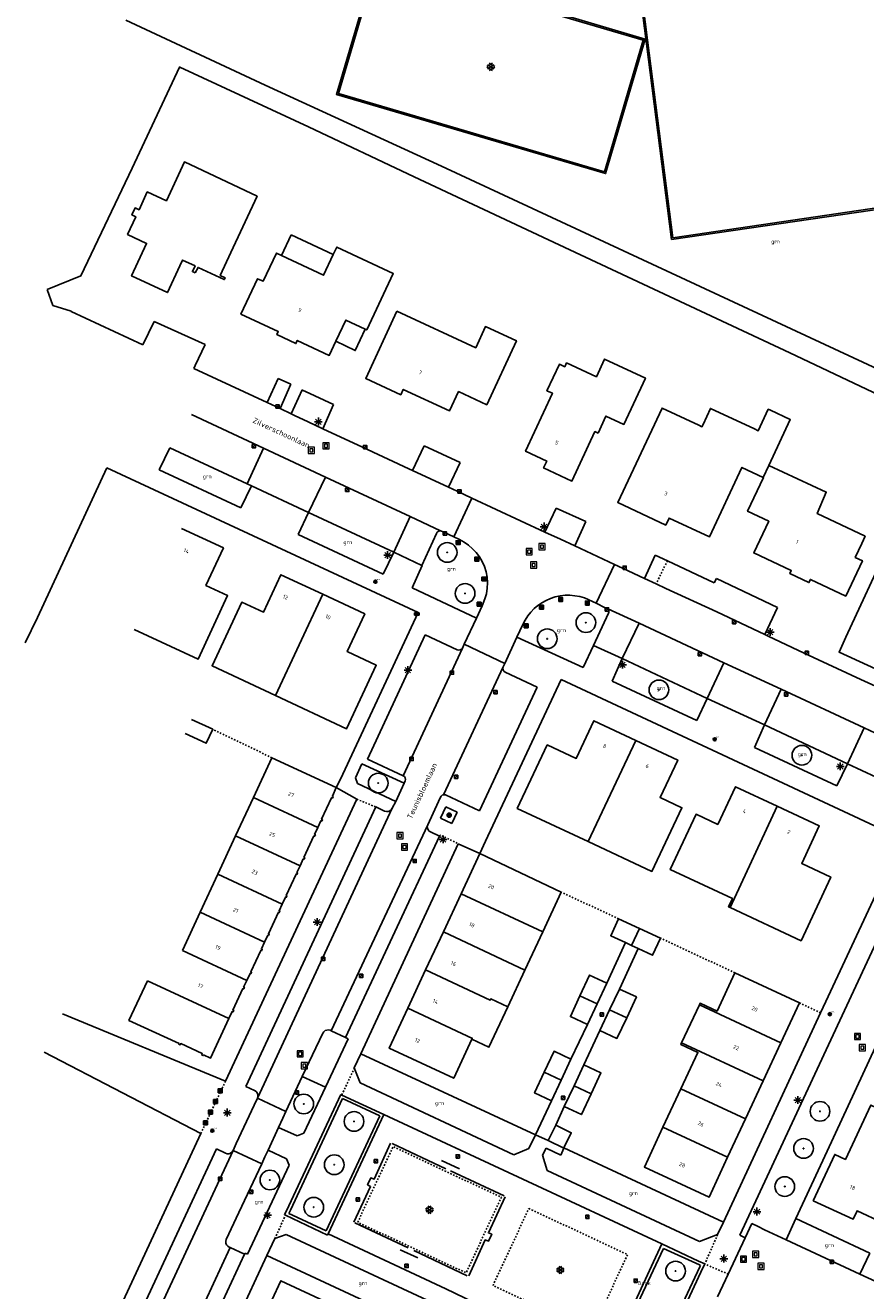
# Model space of a CAD drawing. Header units: metres. Extents: x 116958 to 118326, y 475500 to 477904.
# Tile 113 of 256: x 117215 to 117323, y 476652 to 476814. Entities that reach past the tile are written whole.
import ezdxf

# ---------------------------------------------------------------- set-up
doc = ezdxf.new("R2010")
doc.units = ezdxf.units.M
doc.header["$LTSCALE"] = 0.2
doc.linetypes.add('MATGRENS', pattern=[2, 1, -1])
doc.layers.get('0').update_dxf_attribs({"color": 6})
for name, color, linetype in [('B-WE-GR-BOOM-G', 252, 'Continuous'), ('B-WE-GR-GROENVOORZIENING-GV', 252, 'Continuous'), ('B-WE-GW-WATERGANG_WATERLIJN-G', 252, 'Continuous'), ('B-WE-IE-MEUBILAIR-G', 252, 'Continuous'), ('B-WE-IE-MEUBILAIR_WEGMEUBILAIR_LICHTMAST-G', 252, 'Continuous'), ('B-WE-IE-MEUBILAIR_WEGMEUBILAIR_VERKEERSLICHT-G', 252, 'Continuous'), ('B-WE-IE-TERREINAFSCHEIDING_KUNSTMATIG_HEKWERK-G', 252, 'HEKWERK'), ('B-WE-KL-DATA_KAST-G', 90, 'Continuous'), ('B-WE-KW-KUNSTWERK_WALBESCHERMING-GV', 252, 'Continuous'), ('B-WE-OG-BEBOUWING-GV', 252, 'Continuous'), ('B-WE-OG-HUISNUMMER-T25', 2, 'Continuous'), ('B-WE-OG-STRAATNAAM-T35', 3, 'Continuous'), ('B-WE-RI-HWA_KOLK_TROTTOIRKOLK-G', 252, 'Continuous'), ('B-WE-VH-MATERIAALGRENS-G', 252, 'MATGRENS'), ('B-WE-VH-VERHARDING_ASFALT-GV', 252, 'Continuous')]:
    doc.layers.add(name, color=color, linetype=linetype)
doc.layers.add('B-WE-RI-RIOOLPUT', color=31, linetype='Continuous', lineweight=0)
doc.styles.get("Standard").update_dxf_attribs({"font": 'isocp.shx'})
doc.linetypes.add('HEKWERK', pattern='A,5,-1,[103,standaard.shx,S=0.5,R=0,X=0,Y=0],-1', length=7)

# ---------------------------------------------------------------- blocks, each defined once
blk = doc.blocks.new('BGTGV')
for p, q in [((0.0197, 0.04605), (-0.0497, 0.00595)), ((0.0433, 0.025), (-0.0433, -0.025)), ((0.0433, -0.025), (-0.0433, 0.025)), ((0.04965, 0.006), (-0.01975, 0.04605)), ((0.01965, -0.046), (-0.0494, -0.00615)), ((0.04955, -0.00605), (-0.0197, -0.046))]:
    blk.add_line(p, q)
blk = doc.blocks.new('BGT_GR')
at = {"insert": (0.043, 0.019), "char_height": 0.1, "attachment_point": 5, "line_spacing_factor": 0.8}
blk.add_mtext('{\\C256;grn}', dxfattribs=at)
blk = doc.blocks.new('CELQ75115')
for p, q in [((-0.1, 0.03), (-0.2, 0.01)), ((-0.2, 0.01), (-0.17, -0.01)), ((-0.12, 0.07), (-0.07, 0.16)), ((-0.12, 0.07), (-0.05, 0.03)), ((-0.06, -0.06), (-0.1, 0.03)), ((-0.07, 0.16), (0.07, 0.16)), ((0, 0.12), (-0.05, 0.03)), ((0.02, 0.08), (0, 0.12)), ((0.02, 0.08), (0, 0.06)), ((0, 0.06), (0.09, 0.06)), ((0.07, 0.16), (0.09, 0.13)), ((0.14, 0.06), (0.07, 0.01)), ((0.12, -0.08), (0.07, 0.01)), ((0.09, 0.06), (0.13, 0.15)), ((0.13, 0.15), (0.09, 0.13)), ((0.14, 0.06), (0.19, -0.03)), ((-0.19, -0.05), (-0.17, -0.01)), ((-0.1, -0.16), (-0.19, -0.05)), ((-0.09, -0.04), (-0.11, -0.08)), ((-0.11, -0.08), (-0.01, -0.08)), ((-0.01, -0.16), (-0.1, -0.16)), ((-0.09, -0.04), (-0.06, -0.06)), ((-0.01, -0.08), (-0.01, -0.16)), ((0.02, -0.12), (0.07, -0.04)), ((0.07, -0.2), (0.02, -0.12)), ((0.07, -0.04), (0.07, -0.08)), ((0.07, -0.08), (0.12, -0.08)), ((0.12, -0.16), (0.07, -0.16)), ((0.07, -0.16), (0.07, -0.2)), ((0.19, -0.03), (0.12, -0.16))]:
    blk.add_line(p, q)
at = {"flags": 128}
blk.add_lwpolyline([(-0.12, 0.25), (0.12, 0.25), (0.25, 0.12), (0.25, -0.12), (0.12, -0.25), (-0.12, -0.25), (-0.25, -0.12), (-0.25, 0.12), (-0.12, 0.25)], dxfattribs=at)
blk = doc.blocks.new('CELQ70108')
for p, q in [((-0.62, 0.31), (0.62, 0.31)), ((-0.62, -0.31), (-0.62, 0.31)), ((-0.62, -0.31), (0.62, 0.31)), ((0.62, -0.31), (0.62, 0.31)), ((-0.62, -0.31), (0.62, -0.31))]:
    blk.add_line(p, q)
blk = doc.blocks.new('CELQ211865')
for p, q in [((-0.5, 0), (0.5, 0)), ((0.35, -0.34), (-0.35, 0.34)), ((0.35, 0.34), (-0.35, -0.34)), ((0, 0.53), (0, -0.47))]:
    blk.add_line(p, q)
blk = doc.blocks.new('CELQ201000')
at = {"flags": 128}
for points in [[(-0.25, -0.25), (-0.25, 0.25), (0.25, 0.25), (0.25, -0.25), (-0.25, -0.25)], [(-0.18, -0.18), (-0.18, 0.18), (0.18, 0.18), (0.18, -0.18), (-0.18, -0.18)], [(-0.11, -0.11), (-0.11, 0.11), (0.11, 0.11), (0.11, -0.11), (-0.11, -0.11)], [(-0.04, -0.04), (-0.04, 0.04), (0.04, 0.04), (0.04, -0.04), (-0.04, -0.04)]]:
    blk.add_lwpolyline(points, dxfattribs=at)
blk = doc.blocks.new('Brandkr')
for p, q in [((-141, 141), (141, -141)), ((-141, -141), (141, 141))]:
    blk.add_line(p, q)
blk.add_circle((0, 0), 200)
at = {"oblique": 15}
blk.add_text('brk', height=180, dxfattribs=at).set_placement((172, 218))
blk = doc.blocks.new('Kvtrot')
blk.add_line((0, -420), (420, 0))
at = {"flags": 128}
blk.add_lwpolyline([(0, -420), (420, -420), (420, 0), (0, 0)], close=True, dxfattribs=at)
blk = doc.blocks.new('Pbrd')
for points in [[(-400, -400), (400, -400), (400, 400), (-400, 400)], [(-200, -200), (200, -200), (200, 200), (-200, 200)]]:
    blk.add_lwpolyline(points, close=True)
blk = doc.blocks.new('BGT_BK10')
blk.add_text('Bank', height=0.5).set_placement((-0.18, -0.17))
blk = doc.blocks.new('Bestboom')
h = blk.add_hatch(color=256)
h.dxf.hatch_style = 1
h.paths.add_polyline_path([(41, 0, 1), (-41, 0, 1)])
for radius in [1260, 41.1]:
    blk.add_circle((0, 0), radius)

msp = doc.modelspace()

# ---------------------------------------------------------------- linework, layer by layer
at = {"layer": 'B-WE-GR-GROENVOORZIENING-GV', "flags": 128}
for points in [[(117294.159, 476840.991), (117296.47, 476823.625), (117294.156, 476823.351), (117293.73, 476823.3), (117295.148, 476812.219)], [(117279.106, 476816.755), (117260.49, 476822.233), (117255.513, 476805.388), (117289.617, 476795.352), (117294.594, 476812.197)], [(117294.594, 476812.197), (117280.594, 476816.317)], [(117294.594, 476812.197), (117295.148, 476812.219)], [(117295.148, 476812.219), (117298.39, 476786.89), (117332.071, 476791.821), (117334.963, 476769.401), (117369.38, 476774.54)], [(117292.31, 476696.559), (117289.901, 476691.375)], [(117293.936, 476695.804), (117291.525, 476690.613)], [(117287.428, 476686.069), (117285.322, 476681.618)], [(117289.042, 476685.315), (117286.976, 476680.882)], [(117325.441, 476685.512), (117318.183, 476669.853), (117314.166, 476661.184)], [(117258.379, 476682.316), (117280.781, 476671.908)], [(117253.854, 476678.049), (117250.874, 476679.404)], [(117282.828, 476676.285), (117280.781, 476671.908)], [(117284.471, 476675.539), (117283.381, 476673.166)], [(117284.42, 476670.267), (117304.893, 476660.714)], [(117312.904, 476658.462), (117314.166, 476661.184)], [(117268.082, 476646.325), (117246.339, 476656.449)]]:
    msp.add_lwpolyline(points, dxfattribs=at)
at = {"layer": 'B-WE-GW-WATERGANG_WATERLIJN-G', "flags": 128}
for points in [[(117228.28, 476814.758), (117246.12, 476806.422), (117268.74, 476796.06), (117325.21, 476769.8), (117354.52, 476755.7), (117373.35, 476746.95), (117390.052, 476738.606)], [(117339.129, 476724.913), (117335.797, 476726.408), (117319.692, 476733.79), (117320.573, 476735.706), (117326.082, 476747.577), (117333.052, 476762.823), (117313.387, 476772.124), (117285.19, 476785.33), (117265.238, 476794.686), (117251.688, 476801.097), (117235.178, 476808.765), (117235.124, 476808.757), (117229.062, 476795.784), (117222.497, 476782.008), (117218.183, 476780.233)]]:
    msp.add_lwpolyline(points, dxfattribs=at)
at = {"layer": 'B-WE-IE-TERREINAFSCHEIDING_KUNSTMATIG_HEKWERK-G', "flags": 128}
for points in [[(117331.875, 476791.792), (117330.133, 476806.34), (117327.616, 476827.361), (117327.592, 476827.563), (117314.208, 476825.956), (117296.444, 476823.824), (117296.245, 476823.8), (117294.091, 476823.544), (117293.506, 476823.475), (117298.217, 476786.663), (117331.899, 476791.594), (117334.791, 476769.172), (117369.603, 476774.371), (117367.322, 476792.186), (117367.131, 476793.675), (117364.943, 476810.767), (117347.643, 476808.567), (117345.678, 476808.317), (117330.367, 476806.369), (117330.133, 476806.34)], [(117279.162, 476816.946), (117280.645, 476816.51), (117286.325, 476814.839), (117294.843, 476812.332), (117289.752, 476795.104), (117255.264, 476805.253), (117260.355, 476822.481), (117279.162, 476816.946)], [(117257.501, 476660.739), (117259.644, 476665.301), (117259.256, 476665.536), (117259.66, 476666.402), (117260.082, 476666.245), (117262.201, 476670.839)], [(117262.408, 476670.807), (117269.264, 476667.557)], [(117268.742, 476668.616), (117271.032, 476667.564)], [(117269.9, 476667.302), (117276.757, 476664.111)], [(117276.89, 476664.001), (117274.742, 476659.358), (117275.175, 476659.183), (117274.759, 476658.317), (117274.311, 476658.457), (117272.212, 476653.845)], [(117264.473, 476657.444), (117257.618, 476660.641)], [(117263.424, 476657.199), (117265.694, 476656.149)], [(117272.037, 476653.853), (117265.177, 476657.113)]]:
    msp.add_lwpolyline(points, dxfattribs=at)
at = {"layer": 'B-WE-KW-KUNSTWERK_WALBESCHERMING-GV', "flags": 128}
msp.add_lwpolyline([(117218.183, 476780.233), (117222.497, 476782.008), (117229.062, 476795.784), (117235.124, 476808.757), (117235.178, 476808.765), (117251.688, 476801.097), (117265.238, 476794.686), (117285.19, 476785.33), (117313.387, 476772.124), (117333.052, 476762.823), (117326.082, 476747.577), (117320.573, 476735.706), (117319.692, 476733.79)], dxfattribs=at)
at = {"layer": 'B-WE-OG-BEBOUWING-GV', "flags": 128}
for points in [[(117237.163, 476782.377), (117237.519, 476783.077), (117240.883, 476781.526), (117240.992, 476781.758), (117240.357, 476782.054), (117241.724, 476784.982), (117245.094, 476792.203), (117235.774, 476796.609), (117233.458, 476791.621), (117231.009, 476792.758), (117229.952, 476790.482), (117229.453, 476790.713), (117229.032, 476789.806), (117229.53, 476789.575), (117228.478, 476787.307), (117230.926, 476786.17), (117228.989, 476781.998), (117233.591, 476779.861), (117235.194, 476783.288), (117235.54, 476784.028), (117237.143, 476783.278), (117236.8, 476782.544), (117236.809, 476782.54), (117237.163, 476782.377)], [(117249.449, 476787.28), (117248.228, 476784.609)], [(117254.861, 476784.742), (117249.449, 476787.28)], [(117253.616, 476782.086), (117248.228, 476784.609), (117247.558, 476784.923), (117245.861, 476781.301), (117245.137, 476781.64), (117243.016, 476777.113), (117247.807, 476774.869), (117247.62, 476774.47), (117250.056, 476773.329), (117250.242, 476773.728), (117254.33, 476771.807), (117255.174, 476773.615), (117256.443, 476776.333), (117258.953, 476775.158), (117259.151, 476775.065), (117262.54, 476782.3), (117255.3, 476785.679), (117254.861, 476784.742), (117253.616, 476782.086)], [(117248.228, 476784.609), (117253.616, 476782.086), (117254.861, 476784.742)], [(117256.443, 476776.333), (117255.174, 476773.615)], [(117258.953, 476775.158), (117256.443, 476776.333)], [(117262.994, 476777.456), (117259.011, 476768.831), (117263.494, 476766.761), (117263.818, 476767.443), (117269.765, 476764.719), (117270.908, 476767.172), (117274.523, 476765.486), (117278.324, 476773.682), (117274.365, 476775.51), (117273.107, 476772.786), (117262.994, 476777.456)], [(117255.174, 476773.615), (117257.677, 476772.433), (117258.953, 476775.158)], [(117288.799, 476761.859), (117289.811, 476764.035), (117292.114, 476762.963), (117294.868, 476768.903), (117289.639, 476771.33), (117288.577, 476769.075), (117284.766, 476770.851), (117284.531, 476770.346), (117283.836, 476770.67), (117282.238, 476767.285), (117282.952, 476766.953), (117279.496, 476759.526), (117282.216, 476758.26), (117281.811, 476757.39), (117285.437, 476755.702), (117288.391, 476762.049), (117288.799, 476761.859)], [(117310.698, 476757.719), (117313.423, 476763.584), (117310.883, 476764.78), (117310.614, 476764.905), (117309.329, 476762.161), (117308.843, 476762.397), (117303.208, 476765.01), (117302.251, 476762.956), (117302.113, 476762.67), (117301.695, 476762.856), (117296.997, 476765.067), (117291.32, 476752.949), (117297.478, 476750.064), (117297.902, 476750.97), (117303.073, 476748.547), (117307.243, 476757.449), (117309.978, 476756.168)], [(117309.978, 476756.168), (117310.001, 476756.157), (117307.969, 476751.834), (117310.675, 476750.562), (117308.761, 476746.49), (117313.567, 476744.231), (117313.384, 476743.842), (117315.827, 476742.693), (117316.019, 476743.1), (117320.553, 476740.969), (117322.688, 476745.489), (117321.757, 476745.928), (117322.599, 476747.72), (117323.033, 476748.643), (117316.887, 476751.532), (117318.05, 476754.29), (117310.698, 476757.719)], [(117310.698, 476757.719), (117309.978, 476756.168)], [(117229.343, 476736.676), (117237.514, 476732.867), (117241.297, 476741.026), (117238.525, 476742.326), (117240.769, 476747.138), (117235.389, 476749.646)], [(117253.524, 476741.193), (117248.147, 476743.706), (117245.894, 476738.886), (117243.113, 476740.179), (117239.316, 476732.037), (117247.463, 476728.223)], [(117253.524, 476741.193), (117247.463, 476728.223)], [(117247.463, 476728.223), (117256.565, 476723.96), (117260.358, 476732.108), (117256.648, 476733.861), (117258.883, 476738.689), (117253.524, 476741.193)], [(117235.849, 476723.345), (117238.578, 476722.099), (117239.401, 476723.898), (117236.672, 476725.145)], [(117293.622, 476722.464), (117288.248, 476724.981), (117285.991, 476720.164), (117282.284, 476721.893), (117278.442, 476713.761), (117287.548, 476709.496)], [(117293.622, 476722.464), (117287.548, 476709.496)], [(117287.548, 476709.496), (117295.694, 476705.681), (117299.543, 476713.839), (117296.758, 476715.143), (117299.01, 476719.94), (117293.622, 476722.464)], [(117252.866, 476711.301), (117253.275, 476712.18), (117253.374, 476712.134), (117253.463, 476712.324), (117253.363, 476712.371), (117254.645, 476715.128), (117254.744, 476715.081), (117254.833, 476715.272), (117254.733, 476715.318), (117255.243, 476716.415), (117246.991, 476720.251), (117244.614, 476715.136)], [(117311.776, 476714.027), (117306.399, 476716.538), (117304.139, 476711.7), (117301.362, 476713.006), (117298.057, 476705.909), (117306.025, 476702.221), (117305.518, 476701.134), (117305.712, 476701.043)], [(117244.614, 476715.136), (117242.338, 476710.24)], [(117252.866, 476711.301), (117244.614, 476715.136)], [(117305.712, 476701.043), (117311.776, 476714.027)], [(117305.712, 476701.043), (117314.814, 476696.792), (117318.622, 476704.947), (117314.898, 476706.686), (117317.152, 476711.516), (117311.776, 476714.027)], [(117250.59, 476706.404), (117251.003, 476707.293), (117251.102, 476707.246), (117251.191, 476707.437), (117251.091, 476707.483), (117252.368, 476710.231), (117252.468, 476710.184), (117252.557, 476710.375), (117252.457, 476710.421), (117252.866, 476711.301)], [(117242.338, 476710.24), (117240.057, 476705.334)], [(117242.338, 476710.24), (117250.59, 476706.404)], [(117248.309, 476701.498), (117248.727, 476702.396), (117248.826, 476702.349), (117248.915, 476702.54), (117248.815, 476702.586), (117250.096, 476705.343), (117250.196, 476705.297), (117250.285, 476705.487), (117250.185, 476705.533), (117250.59, 476706.404)], [(117281.712, 476697.957), (117284.072, 476703.017), (117273.633, 476707.96), (117271.245, 476702.83)], [(117240.057, 476705.334), (117237.786, 476700.446)], [(117248.309, 476701.498), (117240.057, 476705.334)], [(117271.245, 476702.83), (117268.963, 476697.927)], [(117281.712, 476697.957), (117271.245, 476702.83)], [(117237.786, 476700.446), (117235.51, 476695.549)], [(117246.037, 476696.61), (117237.786, 476700.446)], [(117246.037, 476696.61), (117246.45, 476697.499), (117246.55, 476697.453), (117246.639, 476697.643), (117246.539, 476697.689), (117247.82, 476700.446), (117247.92, 476700.4), (117248.009, 476700.59), (117247.909, 476700.637), (117248.309, 476701.498)], [(117294.12, 476698.376), (117291.437, 476699.622), (117290.422, 476697.436), (117292.31, 476696.559), (117293.104, 476696.19)], [(117293.104, 476696.19), (117294.12, 476698.376)], [(117293.104, 476696.19), (117293.936, 476695.804), (117295.787, 476694.944), (117296.802, 476697.13), (117294.12, 476698.376)], [(117268.963, 476697.927), (117266.693, 476693.05)], [(117279.423, 476693.048), (117268.963, 476697.927)], [(117279.423, 476693.048), (117281.712, 476697.957)], [(117243.761, 476691.713), (117235.51, 476695.549)], [(117243.761, 476691.713), (117244.183, 476692.62), (117244.282, 476692.574), (117244.371, 476692.764), (117244.271, 476692.811), (117245.553, 476695.567), (117245.652, 476695.521), (117245.741, 476695.711), (117245.641, 476695.758), (117246.037, 476696.61)], [(117266.693, 476693.05), (117264.41, 476688.145)], [(117277.218, 476688.324), (117275.043, 476689.339), (117274.975, 476689.195), (117266.693, 476693.05)], [(117277.218, 476688.324), (117279.423, 476693.048)], [(117288.665, 476688.722), (117289.901, 476691.375), (117287.717, 476692.393), (117286.481, 476689.74)], [(117312.244, 476683.732), (117314.621, 476688.835), (117306.347, 476692.681), (117304.048, 476687.784), (117301.883, 476688.791), (117301.791, 476688.593)], [(117231.047, 476691.668), (117228.666, 476686.592), (117235.082, 476683.627), (117235.035, 476683.527), (117235.226, 476683.439), (117235.306, 476683.611), (117238.065, 476682.336), (117237.985, 476682.164), (117238.176, 476682.075), (117238.222, 476682.175), (117239.121, 476681.76), (117241.483, 476686.817)], [(117241.483, 476686.817), (117231.047, 476691.668)], [(117241.483, 476686.817), (117241.911, 476687.732), (117242.01, 476687.686), (117242.099, 476687.877), (117241.999, 476687.923), (117243.276, 476690.671), (117243.376, 476690.624), (117243.465, 476690.815), (117243.365, 476690.861), (117243.761, 476691.713)], [(117292.466, 476686.941), (117293.707, 476689.59), (117291.525, 476690.613), (117290.283, 476687.964)], [(117286.481, 476689.74), (117285.244, 476687.087), (117287.428, 476686.069), (117288.665, 476688.722)], [(117288.665, 476688.722), (117286.481, 476689.74)], [(117301.791, 476688.593), (117299.514, 476683.697)], [(117312.244, 476683.732), (117301.791, 476688.593)], [(117264.41, 476688.145), (117262.024, 476683.02), (117270.303, 476679.181), (117272.633, 476684.174)], [(117272.633, 476684.174), (117272.688, 476684.292), (117264.41, 476688.145)], [(117272.633, 476684.174), (117274.807, 476683.159), (117277.218, 476688.324)], [(117290.283, 476687.964), (117289.042, 476685.315), (117291.224, 476684.292), (117292.466, 476686.941)], [(117292.466, 476686.941), (117290.283, 476687.964)], [(117299.514, 476683.697), (117299.417, 476683.489), (117301.588, 476682.49), (117299.407, 476677.814)], [(117309.964, 476678.837), (117299.514, 476683.697)], [(117309.964, 476678.837), (117312.244, 476683.732)], [(117284.075, 476678.952), (117285.322, 476681.618), (117283.152, 476682.633), (117281.905, 476679.967)], [(117287.906, 476677.188), (117289.158, 476679.859), (117286.976, 476680.882), (117285.723, 476678.211)], [(117281.905, 476679.967), (117280.658, 476677.3), (117282.828, 476676.285), (117284.075, 476678.952)], [(117281.905, 476679.967), (117284.075, 476678.952)], [(117307.69, 476673.956), (117309.964, 476678.837)], [(117285.723, 476678.211), (117284.471, 476675.539), (117286.653, 476674.516), (117287.906, 476677.188)], [(117287.906, 476677.188), (117285.723, 476678.211)], [(117299.407, 476677.814), (117297.119, 476672.912)], [(117307.69, 476673.956), (117299.407, 476677.814)], [(117316.39, 476663.486), (117321.498, 476661.119), (117322.003, 476662.208), (117325.32, 476660.666), (117326.558, 476663.327), (117327.626, 476665.622), (117328.703, 476667.865), (117331.76, 476666.448), (117335.511, 476674.541), (117329.722, 476677.224), (117328.099, 476673.722), (117323.744, 476675.74), (117320.515, 476668.772), (117319.136, 476669.411), (117316.39, 476663.486)], [(117282.414, 476671.186), (117283.381, 476673.166)], [(117283.381, 476673.166), (117285.363, 476672.199), (117284.42, 476670.267)], [(117297.119, 476672.912), (117294.734, 476667.801), (117303.023, 476663.937), (117305.406, 476669.052)], [(117305.406, 476669.052), (117297.119, 476672.912)], [(117305.406, 476669.052), (117307.69, 476673.956)], [(117284.396, 476670.218), (117282.414, 476671.186)], [(117284.42, 476670.267), (117284.396, 476670.218)], [(117256.28, 476643.374), (117258.592, 476648.354), (117248.142, 476653.236), (117245.817, 476648.252)]]:
    msp.add_lwpolyline(points, dxfattribs=at)
at = {"layer": 'B-WE-VH-MATERIAALGRENS-G', "flags": 128}
for points in [[(117297.682, 476745.49), (117296.255, 476742.526)], [(117290.186, 476739.058), (117290.18, 476738.903), (117290.12, 476738.76)], [(117246.991, 476720.251), (117239.401, 476723.898)], [(117257.87, 476714.938), (117260.298, 476713.944)], [(117268.468, 476710.199), (117268.552, 476710.347), (117270.881, 476709.229)], [(117291.437, 476699.622), (117284.072, 476703.017)], [(117306.347, 476692.681), (117296.802, 476697.13)], [(117317.323, 476687.579), (117314.621, 476688.835)], [(117257.553, 476680.503), (117255.948, 476677.019)], [(117237.889, 476672.1), (117241.033, 476678.795)], [(117257.984, 476660.723), (117262.509, 476670.413), (117276.402, 476663.925), (117271.877, 476654.235), (117257.984, 476660.723)], [(117247.357, 476658.632), (117248.732, 476661.617)], [(117279.922, 476662.482), (117292.584, 476656.585), (117287.993, 476646.727), (117275.331, 476652.624), (117279.922, 476662.482)], [(117304.128, 476659.144), (117302.475, 476655.379), (117305.486, 476654.075)]]:
    msp.add_lwpolyline(points, dxfattribs=at)
at = {"layer": 'B-WE-VH-VERHARDING_ASFALT-GV'}
for p, q in [((117218.183, 476780.233), (117218.918, 476778.218)), ((117218.918, 476778.218), (117221.234, 476777.458)), ((117221.234, 476777.458), (117221.258, 476777.447)), ((117221.258, 476777.447), (117230.455, 476773.183)), ((117230.455, 476773.183), (117231.876, 476776.168)), ((117231.876, 476776.168), (117238.424, 476773.191)), ((117238.424, 476773.191), (117237.166, 476770.535)), ((117237.166, 476770.535), (117236.988, 476770.116)), ((117236.988, 476770.116), (117246.36, 476765.788)), ((117246.36, 476765.788), (117247.775, 476768.849)), ((117247.775, 476768.849), (117249.395, 476768.115)), ((117249.395, 476768.115), (117248.036, 476765.021)), ((117249.45, 476764.337), (117250.869, 476767.414)), ((117250.869, 476767.414), (117251.015, 476767.328)), ((117251.015, 476767.328), (117251.282, 476767.194)), ((117251.282, 476767.194), (117254.9, 476765.527)), ((117248.036, 476765.021), (117246.36, 476765.788)), ((117248.036, 476765.021), (117249.45, 476764.337)), ((117254.9, 476765.527), (117253.515, 476762.416)), ((117236.684, 476764.223), (117245.912, 476759.925)), ((117249.865, 476764.124), (117249.45, 476764.337)), ((117251.636, 476763.287), (117249.865, 476764.124)), ((117253.515, 476762.416), (117251.636, 476763.287)), ((117253.515, 476762.416), (117258.613, 476760.053)), ((117233.918, 476759.962), (117232.544, 476757.165)), ((117234.547, 476759.67), (117233.918, 476759.962)), ((117245.912, 476759.925), (117243.813, 476755.364)), ((117253.847, 476756.224), (117245.912, 476759.925)), ((117258.613, 476760.053), (117264.56, 476757.282)), ((117265.023, 476757.066), (117266.492, 476760.216)), ((117266.492, 476760.216), (117271.113, 476758.081)), ((117243.813, 476755.364), (117234.547, 476759.67)), ((117225.841, 476757.382), (117216.948, 476738.238)), ((117265.723, 476738.842), (117225.841, 476757.382)), ((117232.544, 476757.165), (117242.991, 476752.282)), ((117264.56, 476757.282), (117265.023, 476757.066)), ((117269.632, 476754.915), (117265.023, 476757.066)), ((117271.113, 476758.081), (117269.632, 476754.915)), ((117242.991, 476752.282), (117244.351, 476755.114)), ((117244.351, 476755.114), (117243.813, 476755.364)), ((117244.351, 476755.114), (117251.697, 476751.664)), ((117251.697, 476751.664), (117253.847, 476756.224)), ((117253.847, 476756.224), (117264.692, 476751.145)), ((117269.632, 476754.915), (117270.736, 476754.4)), ((117272.621, 476753.523), (117270.293, 476748.565)), ((117270.736, 476754.4), (117272.621, 476753.523)), ((117272.621, 476753.523), (117281.993, 476749.166)), ((117281.993, 476749.166), (117283.405, 476752.231)), ((117283.405, 476752.231), (117287.243, 476750.518)), ((117251.697, 476751.664), (117250.357, 476748.856)), ((117262.62, 476746.588), (117251.697, 476751.664)), ((117264.692, 476751.145), (117262.62, 476746.588)), ((117268.615, 476749.33), (117264.692, 476751.145)), ((117287.243, 476750.518), (117285.799, 476747.394)), ((117250.357, 476748.856), (117261.239, 476743.756)), ((117268.096, 476749.005), (117266.207, 476744.902)), ((117268.179, 476749.145), (117268.096, 476749.005)), ((117268.302, 476749.253), (117268.179, 476749.145)), ((117268.452, 476749.316), (117268.302, 476749.253)), ((117268.615, 476749.33), (117268.452, 476749.316)), ((117268.721, 476749.295), (117268.615, 476749.33)), ((117268.953, 476749.185), (117268.721, 476749.295)), ((117270.293, 476748.565), (117268.953, 476749.185)), ((117271.042, 476748.219), (117270.293, 476748.565)), ((117283.968, 476748.247), (117281.993, 476749.166)), ((117271.642, 476747.886), (117271.042, 476748.219)), ((117272.204, 476747.491), (117271.642, 476747.886)), ((117272.722, 476747.041), (117272.204, 476747.491)), ((117273.191, 476746.539), (117272.722, 476747.041)), ((117285.799, 476747.394), (117283.968, 476748.247)), ((117285.799, 476747.394), (117290.897, 476745.019)), ((117261.239, 476743.756), (117262.62, 476746.588)), ((117262.62, 476746.588), (117266.207, 476744.902)), ((117273.604, 476745.99), (117273.191, 476746.539)), ((117273.958, 476745.402), (117273.604, 476745.99)), ((117274.237, 476744.753), (117273.958, 476745.402)), ((117294.73, 476743.235), (117296.124, 476746.201)), ((117296.124, 476746.201), (117297.682, 476745.49)), ((117297.682, 476745.49), (117303.678, 476742.684)), ((117266.257, 476744.879), (117264.95, 476742.021)), ((117266.207, 476744.902), (117266.257, 476744.879)), ((117274.442, 476744.077), (117274.237, 476744.753)), ((117274.57, 476743.383), (117274.442, 476744.077)), ((117290.897, 476745.019), (117288.564, 476740.056)), ((117290.897, 476745.019), (117291.928, 476744.538)), ((117291.928, 476744.538), (117294.73, 476743.235)), ((117274.619, 476742.678), (117274.57, 476743.383)), ((117274.589, 476741.973), (117274.619, 476742.678)), ((117296.255, 476742.526), (117294.73, 476743.235)), ((117297.476, 476741.958), (117296.255, 476742.526)), ((117303.678, 476742.684), (117303.971, 476743.203)), ((117303.971, 476743.203), (117311.794, 476739.509)), ((117264.95, 476742.021), (117273.211, 476738.143)), ((117273.954, 476739.729), (117274.293, 476740.594)), ((117274.293, 476740.594), (117274.48, 476741.275)), ((117274.48, 476741.275), (117274.589, 476741.973)), ((117282.717, 476740.671), (117282.137, 476740.42)), ((117283.318, 476740.864), (117282.717, 476740.671)), ((117283.936, 476740.996), (117283.318, 476740.864)), ((117284.563, 476741.066), (117283.936, 476740.996)), ((117285.195, 476741.074), (117284.563, 476741.066)), ((117285.824, 476741.019), (117285.195, 476741.074)), ((117286.445, 476740.902), (117285.824, 476741.019)), ((117287.051, 476740.725), (117286.445, 476740.902)), ((117288.564, 476740.056), (117287.051, 476740.725)), ((117304.017, 476738.927), (117297.476, 476741.958)), ((117255.764, 476717.492), (117265.723, 476738.842)), ((117273.211, 476738.143), (117273.954, 476739.729)), ((117280.171, 476738.91), (117279.784, 476738.421)), ((117280.604, 476739.359), (117280.171, 476738.91)), ((117281.079, 476739.762), (117280.604, 476739.359)), ((117281.592, 476740.117), (117281.079, 476739.762)), ((117282.137, 476740.42), (117281.592, 476740.117)), ((117289.72, 476739.472), (117288.564, 476740.056)), ((117290.04, 476739.325), (117289.72, 476739.472)), ((117294.051, 476737.476), (117290.04, 476739.325)), ((117290.137, 476739.205), (117290.04, 476739.325)), ((117290.12, 476738.76), (117290.18, 476738.903)), ((117290.186, 476739.058), (117290.137, 476739.205)), ((117290.18, 476738.903), (117290.186, 476739.058)), ((117310.165, 476736.056), (117304.017, 476738.927)), ((117311.794, 476739.509), (117310.165, 476736.056)), ((117216.948, 476738.238), (117215.374, 476734.991)), ((117273.211, 476738.143), (117271.633, 476734.792)), ((117279.164, 476737.341), (117278.404, 476735.71)), ((117279.447, 476737.896), (117279.164, 476737.341)), ((117279.784, 476738.421), (117279.447, 476737.896)), ((117288.212, 476734.643), (117290.12, 476738.76)), ((117291.9, 476732.972), (117294.051, 476737.476)), ((117294.051, 476737.476), (117304.938, 476732.424)), ((117259.221, 476720.073), (117266.636, 476735.989)), ((117266.636, 476735.989), (117270.754, 476734.062)), ((117278.404, 476735.71), (117276.831, 476732.334)), ((117278.404, 476735.71), (117286.889, 476731.798)), ((117310.165, 476736.056), (117310.614, 476735.846)), ((117310.614, 476735.846), (117315.23, 476733.666)), ((117263.818, 476717.94), (117271.404, 476734.305)), ((117270.754, 476734.062), (117270.939, 476734.033)), ((117270.939, 476734.033), (117271.122, 476734.068)), ((117271.122, 476734.068), (117271.284, 476734.162)), ((117271.284, 476734.162), (117271.404, 476734.305)), ((117271.404, 476734.305), (117271.633, 476734.792)), ((117271.633, 476734.792), (117276.831, 476732.334)), ((117286.889, 476731.798), (117288.212, 476734.643)), ((117288.212, 476734.643), (117291.9, 476732.972)), ((117276.831, 476732.334), (117276.633, 476731.91)), ((117291.9, 476732.972), (117290.604, 476730.079)), ((117302.798, 476727.85), (117291.9, 476732.972)), ((117304.938, 476732.424), (117302.798, 476727.85)), ((117312.269, 476729.027), (117304.938, 476732.424)), ((117315.23, 476733.666), (117322.483, 476730.296)), ((117269.001, 476715.501), (117276.633, 476731.91)), ((117276.633, 476731.91), (117276.596, 476731.714)), ((117276.596, 476731.714), (117276.627, 476731.518)), ((117276.627, 476731.518), (117276.724, 476731.344)), ((117276.724, 476731.344), (117276.874, 476731.213)), ((117276.874, 476731.213), (117280.997, 476729.297)), ((117280.997, 476729.297), (117273.596, 476713.444)), ((117284.056, 476730.256), (117274.385, 476709.55)), ((117326.871, 476710.298), (117284.056, 476730.256)), ((117290.604, 476730.079), (117301.472, 476725.016)), ((117322.483, 476730.296), (117328.921, 476727.307)), ((117301.472, 476725.016), (117302.798, 476727.85)), ((117302.798, 476727.85), (117310.057, 476724.506)), ((117310.138, 476724.468), (117312.269, 476729.027)), ((117312.269, 476729.027), (117322.914, 476724.07)), ((117310.137, 476724.466), (117308.85, 476721.566)), ((117310.057, 476724.506), (117310.138, 476724.468)), ((117310.138, 476724.468), (117310.137, 476724.466)), ((117320.762, 476719.484), (117310.138, 476724.468)), ((117322.914, 476724.07), (117320.762, 476719.484)), ((117326.546, 476722.379), (117322.914, 476724.07)), ((117308.85, 476721.566), (117319.426, 476716.637)), ((117258.522, 476719.462), (117257.714, 476717.683)), ((117263.922, 476716.978), (117258.522, 476719.462)), ((117263.818, 476717.94), (117259.221, 476720.073)), ((117319.426, 476716.637), (117320.762, 476719.484)), ((117320.762, 476719.484), (117324.443, 476717.769)), ((117263.973, 476717.826), (117263.818, 476717.94)), ((117264.072, 476717.662), (117263.973, 476717.826)), ((117334.659, 476718.583), (117306.979, 476659.071)), ((117255.243, 476716.415), (117255.764, 476717.492)), ((117257.87, 476714.938), (117255.243, 476716.415)), ((117257.714, 476717.683), (117257.971, 476716.966)), ((117257.971, 476716.966), (117262.87, 476714.662)), ((117262.87, 476714.662), (117263.922, 476716.978)), ((117263.922, 476716.978), (117264.053, 476717.286)), ((117264.053, 476717.286), (117264.1, 476717.472)), ((117264.1, 476717.472), (117264.072, 476717.662)), ((117241.033, 476678.795), (117257.87, 476714.938)), ((117262.423, 476713.783), (117262.87, 476714.662)), ((117268.348, 476714.663), (117266.959, 476711.649)), ((117268.6, 476715.182), (117268.348, 476714.663)), ((117268.694, 476715.333), (117268.6, 476715.182)), ((117268.833, 476715.443), (117268.694, 476715.333)), ((117269.001, 476715.501), (117268.833, 476715.443)), ((117269.125, 476715.505), (117269.001, 476715.501)), ((117269.246, 476715.48), (117269.125, 476715.505)), ((117273.596, 476713.444), (117269.246, 476715.48)), ((117260.298, 476713.944), (117243.625, 476678.127)), ((117245.13, 476676.633), (117262.423, 476713.783)), ((117261.441, 476713.422), (117260.298, 476713.944)), ((117261.664, 476713.362), (117261.441, 476713.422)), ((117261.894, 476713.372), (117261.664, 476713.362)), ((117262.11, 476713.452), (117261.894, 476713.372)), ((117262.292, 476713.593), (117262.11, 476713.452)), ((117262.423, 476713.783), (117262.292, 476713.593)), ((117269.294, 476713.952), (117268.61, 476712.51)), ((117270.743, 476713.265), (117269.294, 476713.952)), ((117270.059, 476711.823), (117270.743, 476713.265)), ((117266.959, 476711.649), (117254.564, 476685.266)), ((117266.959, 476711.649), (117266.91, 476711.442)), ((117266.91, 476711.442), (117266.923, 476711.229)), ((117268.61, 476712.51), (117270.059, 476711.823)), ((117256.408, 476684.387), (117268.468, 476710.199)), ((117266.923, 476711.229), (117266.997, 476711.03)), ((117266.997, 476711.03), (117267.126, 476710.861)), ((117267.126, 476710.861), (117267.299, 476710.736)), ((117267.299, 476710.736), (117268.468, 476710.199)), ((117270.881, 476709.229), (117258.379, 476682.316)), ((117273.633, 476707.96), (117270.881, 476709.229)), ((117274.385, 476709.55), (117273.633, 476707.96)), ((117317.985, 476689.009), (117327.271, 476708.912)), ((117317.323, 476687.579), (117317.985, 476689.009)), ((117220.137, 476687.436), (117241.033, 476678.795)), ((117304.893, 476660.714), (117317.323, 476687.579)), ((117254.018, 476685.356), (117253.81, 476685.276)), ((117254.24, 476685.374), (117254.018, 476685.356)), ((117254.458, 476685.328), (117254.24, 476685.374)), ((117254.564, 476685.266), (117254.458, 476685.328)), ((117253.5, 476684.962), (117250.874, 476679.404)), ((117253.632, 476685.141), (117253.5, 476684.962)), ((117253.81, 476685.276), (117253.632, 476685.141)), ((117253.854, 476678.049), (117256.744, 476684.227)), ((117256.408, 476684.387), (117254.564, 476685.266)), ((117256.744, 476684.227), (117256.408, 476684.387)), ((117237.889, 476672.1), (117217.813, 476682.516)), ((117258.379, 476682.316), (117257.553, 476680.503)), ((117257.553, 476680.503), (117258.315, 476678.584)), ((117250.874, 476679.404), (117248.786, 476674.914)), ((117243.625, 476678.127), (117244.773, 476677.598)), ((117244.773, 476677.598), (117244.959, 476677.469)), ((117244.959, 476677.469), (117245.098, 476677.29)), ((117245.098, 476677.29), (117245.176, 476677.078)), ((117251.087, 476672.133), (117253.854, 476678.049)), ((117258.315, 476678.584), (117278.012, 476669.345)), ((117242.426, 476670.819), (117244.7, 476675.709)), ((117244.7, 476675.709), (117245.13, 476676.633)), ((117245.187, 476676.852), (117245.13, 476676.633)), ((117248.786, 476674.914), (117245.13, 476676.633)), ((117245.176, 476677.078), (117245.187, 476676.852)), ((117255.802, 476677.086), (117249.159, 476662.826)), ((117249.378, 476662.268), (117256.027, 476676.565)), ((117255.948, 476677.019), (117255.802, 476677.086)), ((117261.342, 476674.551), (117255.948, 476677.019)), ((117256.027, 476676.565), (117260.812, 476674.357)), ((117248.379, 476674.042), (117247.831, 476672.867)), ((117248.786, 476674.914), (117248.379, 476674.042)), ((117260.812, 476674.357), (117253.927, 476659.619)), ((117254.194, 476659.233), (117261.342, 476674.551)), ((117296.987, 476657.947), (117261.342, 476674.551)), ((117247.831, 476672.867), (117246.495, 476669.954)), ((117247.831, 476672.867), (117250.227, 476671.805)), ((117222.293, 476638.613), (117237.889, 476672.1)), ((117242.001, 476669.905), (117242.426, 476670.819)), ((117250.227, 476671.805), (117251.087, 476672.133)), ((117279.92, 476670.166), (117280.781, 476671.908)), ((117280.781, 476671.908), (117282.414, 476671.186)), ((117239.891, 476670.114), (117223.381, 476634.662)), ((117224.937, 476633.255), (117242.001, 476669.905)), ((117241.025, 476669.565), (117239.891, 476670.114)), ((117241.244, 476669.503), (117241.025, 476669.565)), ((117241.471, 476669.51), (117241.244, 476669.503)), ((117241.686, 476669.585), (117241.471, 476669.51)), ((117241.868, 476669.721), (117241.686, 476669.585)), ((117242.001, 476669.905), (117241.868, 476669.721)), ((117245.677, 476668.207), (117242.001, 476669.905)), ((117246.096, 476669.102), (117245.677, 476668.207)), ((117246.495, 476669.954), (117246.096, 476669.102)), ((117248.87, 476668.866), (117246.495, 476669.954)), ((117278.012, 476669.345), (117279.92, 476670.166)), ((117282.125, 476670.221), (117281.692, 476669.333)), ((117281.692, 476669.333), (117282.281, 476667.375)), ((117284.011, 476669.308), (117282.125, 476670.221)), ((117284.396, 476670.218), (117284.011, 476669.308)), ((117245.677, 476668.207), (117242.729, 476661.992)), ((117243.872, 476656.641), (117249.182, 476668.035)), ((117249.182, 476668.035), (117248.87, 476668.866)), ((117282.281, 476667.375), (117301.81, 476658.276)), ((117249.159, 476662.826), (117248.62, 476661.67)), ((117242.729, 476661.992), (117241.133, 476658.529)), ((117248.62, 476661.67), (117248.732, 476661.617)), ((117248.732, 476661.617), (117254.127, 476659.09)), ((117249.177, 476661.835), (117249.378, 476662.268)), ((117249.632, 476661.623), (117249.177, 476661.835)), ((117253.927, 476659.619), (117249.632, 476661.623)), ((117314.166, 476661.184), (117323.625, 476656.776)), ((117304.128, 476659.144), (117304.893, 476660.714)), ((117307.668, 476658.736), (117308.512, 476660.556)), ((117308.512, 476660.556), (117309.338, 476660.166)), ((117309.338, 476660.166), (117310.116, 476659.758)), ((117310.116, 476659.758), (117312.904, 476658.462)), ((117241.133, 476658.529), (117241.07, 476658.301)), ((117241.07, 476658.301), (117241.082, 476658.065)), ((117241.082, 476658.065), (117241.169, 476657.846)), ((117241.169, 476657.846), (117241.321, 476657.665)), ((117247.357, 476658.632), (117246.339, 476656.449)), ((117248.801, 476659.169), (117247.357, 476658.632)), ((117268.711, 476649.897), (117248.801, 476659.169)), ((117254.127, 476659.09), (117254.194, 476659.233)), ((117254.194, 476659.233), (117269.273, 476652.195)), ((117296.987, 476657.947), (117289.796, 476642.582)), ((117301.675, 476655.753), (117296.987, 476657.947)), ((117301.81, 476658.276), (117304.128, 476659.144)), ((117307.668, 476658.736), (117305.486, 476654.075)), ((117306.979, 476659.071), (117307.668, 476658.736)), ((117312.904, 476658.462), (117322.345, 476654.075)), ((117241.649, 476657.492), (117229.35, 476631.032)), ((117231.522, 476630.859), (117243.458, 476656.641)), ((117246.339, 476656.449), (117234.376, 476630.801)), ((117241.321, 476657.665), (117241.522, 476657.541)), ((117241.522, 476657.541), (117241.649, 476657.492)), ((117241.649, 476657.492), (117243.458, 476656.641)), ((117243.458, 476656.641), (117243.554, 476656.769)), ((117243.554, 476656.769), (117243.872, 476656.641)), ((117290.29, 476642.686), (117297.202, 476657.377)), ((117297.202, 476657.377), (117301.779, 476655.262)), ((117322.345, 476654.075), (117323.625, 476656.776)), ((117301.829, 476655.027), (117295.204, 476640.83)), ((117302.475, 476655.379), (117301.675, 476655.753)), ((117301.779, 476655.262), (117301.91, 476655.201)), ((117301.91, 476655.201), (117301.829, 476655.027)), ((117301.978, 476654.318), (117302.475, 476655.379)), ((117295.795, 476641.116), (117301.978, 476654.318)), ((117305.486, 476654.075), (117304.124, 476651.166)), ((117322.345, 476654.075), (117325.978, 476652.386)), ((117269.273, 476652.195), (117272.929, 476650.431))]:
    msp.add_line(p, q, dxfattribs=at)

# ---------------------------------------------------------------- block references
at = {"layer": 'B-WE-GR-BOOM-G', "xscale": 0.001, "yscale": 0.001, "zscale": 0.001}
for p in [(117269.455, 476746.561), (117271.747, 476741.307), (117287.237, 476737.564), (117282.277, 476735.493), (117296.592, 476728.952), (117314.922, 476720.57), (117260.615, 476717.005), (117251.077, 476675.88), (117317.247, 476674.936), (117257.515, 476673.644), (117315.139, 476670.182), (117254.979, 476668.097), (117246.723, 476666.137), (117312.735, 476665.299), (117252.351, 476662.652), (117298.73, 476654.467)]:
    msp.add_blockref('Bestboom', p, dxfattribs=at)
at = {"layer": 'B-WE-GR-GROENVOORZIENING-GV', "xscale": 5, "yscale": 5, "zscale": 5}
for p in [(117311.339, 476786.226), (117238.479, 476756.122), (117256.504, 476747.71), (117269.784, 476744.276), (117283.893, 476736.436), (117296.648, 476728.994), (117314.754, 476720.552), (117268.262, 476675.83), (117293.105, 476664.272), (117245.126, 476663.188), (117318.245, 476657.63), (117258.44, 476652.747)]:
    msp.add_blockref('BGT_GR', p, dxfattribs=at)
at = {"layer": 'B-WE-IE-MEUBILAIR-G', "xscale": 0.001, "yscale": 0.001, "zscale": 0.001}
for p in [(117260.257, 476742.813), (117303.747, 476722.615), (117318.506, 476687.395), (117239.339, 476672.459)]:
    msp.add_blockref('Brandkr', p, dxfattribs=at)
at = {"layer": 'B-WE-IE-MEUBILAIR-G'}
for name, p in [('CELQ75115', (117269.697, 476712.89)), ('BGT_BK10', (117294.06, 476652.85))]:
    msp.add_blockref(name, p, dxfattribs=at)
at = {"layer": 'B-WE-IE-MEUBILAIR_WEGMEUBILAIR_LICHTMAST-G'}
for p in [(117252.944, 476763.305), (117281.874, 476749.856), (117261.826, 476746.196), (117310.865, 476736.342), (117291.926, 476732.149), (117264.42, 476731.47), (117319.853, 476719.111), (117268.925, 476709.767), (117252.783, 476699.174), (117314.398, 476676.368), (117241.272, 476674.754), (117246.434, 476661.622), (117309.164, 476662.079), (117304.922, 476656.043)]:
    msp.add_blockref('CELQ211865', p, dxfattribs=at)
at = {"layer": 'B-WE-IE-MEUBILAIR_WEGMEUBILAIR_VERKEERSLICHT-G'}
for p in [(117270.851, 476747.809), (117273.246, 476745.689), (117274.167, 476743.158), (117284.003, 476740.532), (117273.557, 476739.923), (117281.548, 476739.539), (117287.419, 476740.065), (117279.57, 476737.153), (117240.362, 476677.577), (117239.751, 476676.203), (117239.102, 476674.825), (117238.471, 476673.461)]:
    msp.add_blockref('CELQ201000', p, dxfattribs=at)
at = {"layer": 'B-WE-KL-DATA_KAST-G', "xscale": 0.5, "yscale": 0.5, "zscale": 0.5}
msp.add_blockref('CELQ70108', (117265.572, 476738.658), dxfattribs=at)
at = {"layer": 'B-WE-RI-HWA_KOLK_TROTTOIRKOLK-G', "xscale": 0.001, "yscale": 0.001, "zscale": 0.001}
for p in [(117247.504, 476765.471), (117244.466, 476760.39), (117258.721, 476760.268), (117256.436, 476754.785), (117270.811, 476754.594), (117268.953, 476749.185), (117292.001, 476744.811), (117289.72, 476739.472), (117306.028, 476737.847), (117301.633, 476733.722), (117315.343, 476733.903), (117269.851, 476731.364), (117275.427, 476728.853), (117312.685, 476728.57), (117264.677, 476720.313), (117270.398, 476718.01), (117265.079, 476707.227), (117253.331, 476694.677), (117258.22, 476692.497), (117289.069, 476687.552), (117249.996, 476677.56), (117284.098, 476676.875), (117270.594, 476669.377), (117260.111, 476668.76), (117240.14, 476666.489), (117244.103, 476664.846), (117257.809, 476663.847), (117287.208, 476661.617), (117264.048, 476655.334), (117318.543, 476655.856), (117293.409, 476653.444)]:
    msp.add_blockref('Kvtrot', p, dxfattribs=at)
at = {"layer": 'B-WE-RI-RIOOLPUT', "xscale": 0.001, "yscale": 0.001, "zscale": 0.001}
for p in [(117252.033, 476759.639), (117253.909, 476760.221), (117279.969, 476746.671), (117281.621, 476747.285), (117280.545, 476744.959), (117263.394, 476710.269), (117263.98, 476708.825), (117322.053, 476684.528), (117250.614, 476682.305), (117322.668, 476683.105), (117251.144, 476680.784), (117307.439, 476655.993), (117309, 476656.611), (117309.675, 476655.063)]:
    msp.add_blockref('Pbrd', p, dxfattribs=at)
at = {"layer": 'B-WE-VH-VERHARDING_ASFALT-GV', "xscale": 10, "yscale": 10, "zscale": 10}
for p in [(117275.053, 476808.792), (117267.193, 476662.324), (117283.958, 476654.605)]:
    msp.add_blockref('BGTGV', p, dxfattribs=at)

# ---------------------------------------------------------------- texts
at = {"layer": 'B-WE-OG-HUISNUMMER-T25'}
for s, rotation, p in [('9', 334.9, (117250.272, 476777.469)), ('7', 335.2, (117265.736, 476769.472)), ('5', 335, (117283.211, 476760.489)), ('3', 334.9, (117297.195, 476753.952)), ('14', 335, (117235.605, 476746.676)), ('1', 334.8, (117314.089, 476747.742)), ('12', 335, (117248.328, 476740.75)), ('10', 335, (117253.778, 476738.204)), ('8', 334.9, (117289.336, 476721.6)), ('6', 334.9, (117294.828, 476719.028)), ('27', 335.1, (117249.003, 476715.475)), ('4', 335, (117307.271, 476713.26)), ('25', 335.1, (117246.576, 476710.343)), ('2', 335, (117312.982, 476710.594)), ('23', 335.1, (117244.332, 476705.516)), ('20', 335, (117274.648, 476703.656)), ('21', 335.1, (117241.957, 476700.614)), ('18', 335, (117272.198, 476698.741)), ('19', 335.1, (117239.647, 476695.852)), ('16', 335, (117269.841, 476693.784)), ('17', 335.1, (117237.426, 476690.92)), ('14', 335, (117267.537, 476688.942)), ('20', 335, (117308.42, 476687.989)), ('12', 335, (117265.249, 476683.941)), ('22', 335, (117306.056, 476683.04)), ('24', 335, (117303.821, 476678.328)), ('26', 335, (117301.512, 476673.264)), ('28', 335, (117299.119, 476668.019)), ('18', 335.1, (117320.998, 476665.099))]:
    msp.add_text(s, height=0.5, rotation=rotation, dxfattribs=at).set_placement(p)
at = {"layer": 'B-WE-OG-STRAATNAAM-T35', "char_height": 0.7, "attachment_point": 4, "line_spacing_factor": 0.8}
for s, insert, rotation in [('{\\C256;Zilverschoonlaan}', (117244.592, 476763.564), 335.1008), ('{\\C256;Teunisbloemlaan}', (117264.576, 476712.475), 64.92082)]:
    msp.add_mtext(s, dxfattribs=dict(at, insert=insert, rotation=rotation))

doc.saveas('drawing.dxf')
